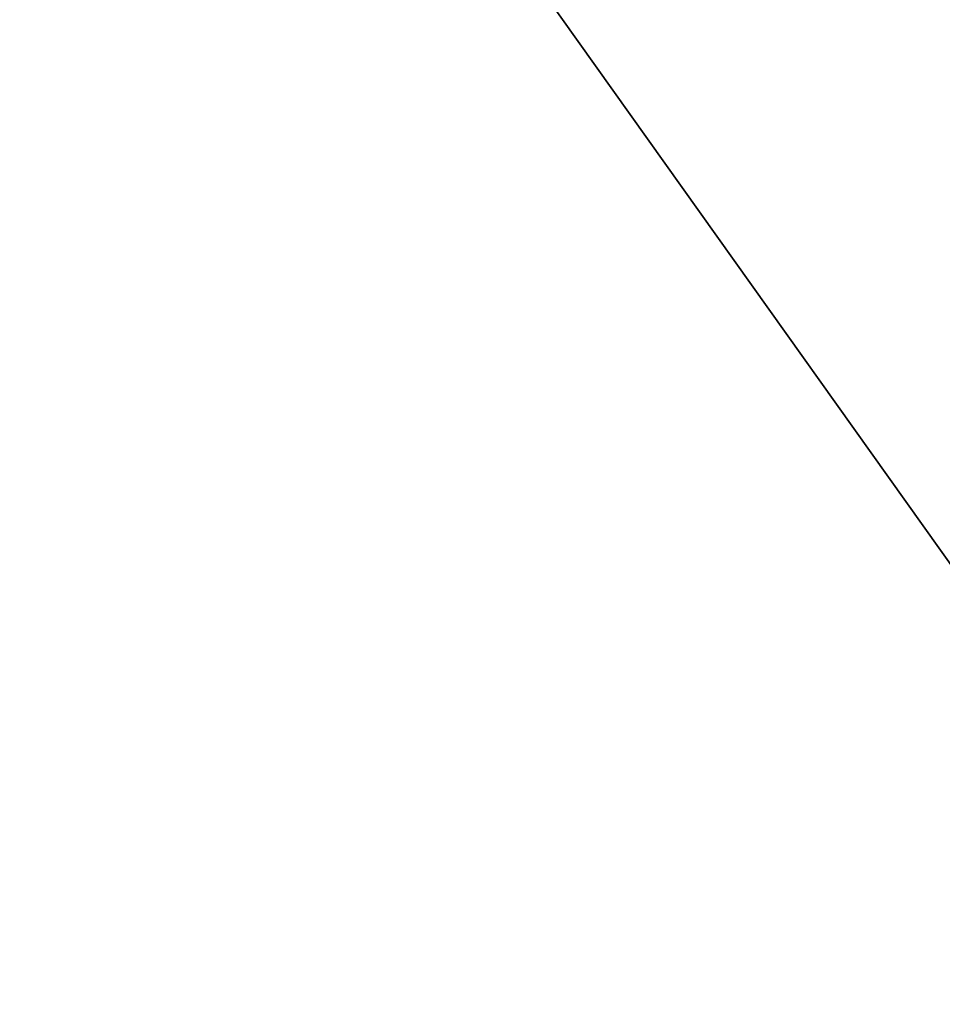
# Model space of a CAD drawing. Header units: millimetres. Extents: x 1 to 201, y 1 to 201.
# Tile 123 of 256: x 45.29 to 47.68, y 55.44 to 57.99. Entities that reach past the tile are written whole.
import ezdxf

# ---------------------------------------------------------------- set-up
doc = ezdxf.new("R2010")
doc.units = ezdxf.units.MM
doc.header["$LTSCALE"] = 25.4
doc.layers.get('0').update_dxf_attribs({"true_color": 0xff5454})

# ---------------------------------------------------------------- blocks, each defined once
blk = doc.blocks.new('MERIDA-LED-9514.STL#1')
at = {"color": 7, "true_color": 0xffffff}
mesh = blk.add_polyface(dxfattribs=at)
corners = [(41.6773, 66.75, -33), (49.2311, 56.142, -33), (49.2311, 56.142, -43)]
mesh.append_faces([[corners[k] for k in face] for face in [(0, 1, 2)]], dxfattribs={"color": 7})
mesh = blk.add_polyface(dxfattribs=at)
corners = [(41.6773, 66.75, -33), (49.2311, 56.142, -43), (45.0376, 61.4974, -43)]
mesh.append_faces([[corners[k] for k in face] for face in [(0, 1, 2)]], dxfattribs={"color": 7})
mesh = blk.add_polyface(dxfattribs=at)
corners = [(40.8112, 66.25, -32), (48.4754, 55.4872, -43), (48.4754, 55.4872, -32), (40.8112, 66.25, -43)]
mesh.append_faces([[corners[k] for k in face] for face in [(0, 1, 2), (1, 0, 3)]], dxfattribs={"vtx0": -1, "color": 7})
mesh = blk.add_polyface(dxfattribs=at)
corners = [(45.0376, 61.4974, -43), (49.2311, 56.142, -43), (44.9281, 61.4201, -43.5)]
mesh.append_faces([[corners[k] for k in face] for face in [(0, 1, 2)]], dxfattribs={"color": 7})
mesh = blk.add_polyface(dxfattribs=at)
corners = [(44.2771, 55.765, -19), (53.2657, 46.3637, -17), (53.2657, 46.3637, -19), (44.2771, 55.765, -17)]
mesh.append_faces([[corners[k] for k in face] for face in [(0, 1, 2), (1, 0, 3)]], dxfattribs={"vtx0": -1, "color": 7})

msp = doc.modelspace()

# ---------------------------------------------------------------- block references
at = {"color": 0}
msp.add_blockref('MERIDA-LED-9514.STL#1', (0, 0), dxfattribs=at)

doc.saveas('drawing.dxf')
